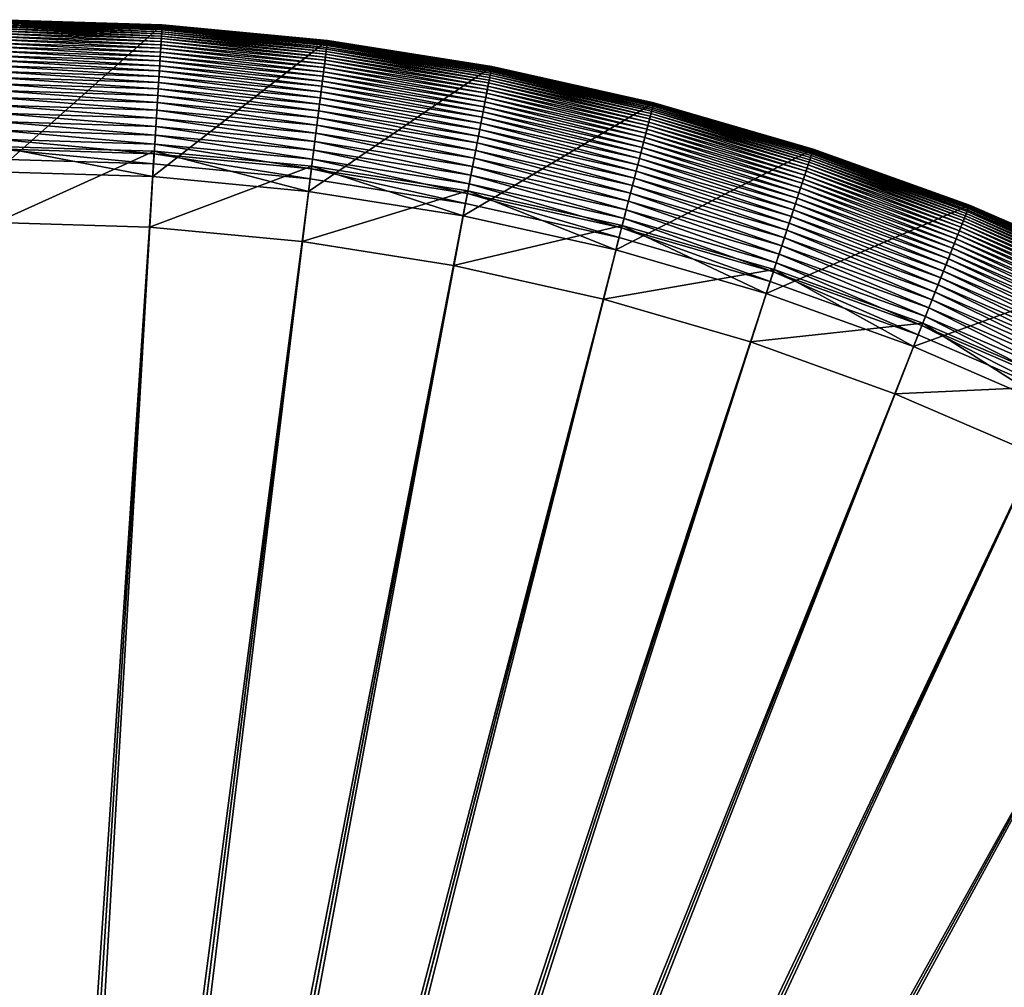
# Model space of a CAD drawing. Header units: millimetres. Extents: x -38.8 to 49.8, y -3.5 to 19.4.
# Tile 193 of 256: x -19.3 to -18, y 18.1 to 19.4. Entities that reach past the tile are written whole.
import ezdxf

# ---------------------------------------------------------------- set-up
doc = ezdxf.new("R2010")
doc.units = ezdxf.units.MM
doc.layers.get('0').update_dxf_attribs({"true_color": 0x5890e1})

msp = doc.modelspace()

# ---------------------------------------------------------------- meshes
at = {"color": 206, "true_color": 0x6c0888}
mesh = msp.add_polyface(dxfattribs=at)
corners = [(-19.309, 19.3805, -5.9621), (-19.309, 19.3805, -3.181), (-19.0876, 19.3736, -3.181), (-19.309, 19.3805, -3.1713), (-19.0876, 19.3735, -3.1713), (-19.309, 19.3802, -3.1617), (-19.0876, 19.3732, -3.1617), (-19.309, 19.3795, -3.1522), (-19.0876, 19.3726, -3.1522), (-19.309, 19.3786, -3.1427), (-19.0877, 19.3716, -3.1427), (-19.309, 19.3773, -3.1333), (-19.0878, 19.3704, -3.1333), (-19.309, 19.3757, -3.1239), (-19.0879, 19.3687, -3.1239), (-19.309, 19.3737, -3.1148), (-19.088, 19.3668, -3.1148), (-19.309, 19.3714, -3.1057), (-19.0882, 19.3644, -3.1057), (-19.309, 19.3687, -3.0969), (-19.0883, 19.3617, -3.0969), (-19.309, 19.3656, -3.0882), (-19.0885, 19.3587, -3.0882), (-19.309, 19.3621, -3.0797), (-19.0887, 19.3552, -3.0797), (-19.309, 19.3582, -3.0714), (-19.089, 19.3513, -3.0714), (-19.309, 19.3539, -3.0634), (-19.0892, 19.347, -3.0634), (-19.309, 19.3492, -3.0556), (-19.0895, 19.3423, -3.0556), (-19.309, 19.3441, -3.0481), (-19.0899, 19.3372, -3.0481), (-19.309, 19.3385, -3.041), (-19.0902, 19.3316, -3.041), (-19.309, 19.3324, -3.0341), (-19.0906, 19.3256, -3.0341), (-19.309, 19.3259, -3.0276), (-19.091, 19.3191, -3.0276), (-19.309, 19.319, -3.0214), (-19.0914, 19.3121, -3.0214), (-19.309, 19.3115, -3.0157), (-19.0919, 19.3047, -3.0157), (-19.309, 19.3035, -3.0103), (-19.0924, 19.2967, -3.0103), (-19.309, 19.2951, -3.0053), (-19.0929, 19.2883, -3.0053), (-19.309, 19.2861, -3.0008), (-19.0935, 19.2793, -3.0008), (-19.309, 19.2766, -2.9967), (-19.0941, 19.2699, -2.9967), (-19.309, 19.2666, -2.9931), (-19.0947, 19.2599, -2.9931), (-19.309, 19.256, -2.9901), (-19.0954, 19.2493, -2.9901), (-19.309, 19.2449, -2.9875), (-19.0961, 19.2382, -2.9875), (-19.309, 19.2332, -2.9854), (-19.0968, 19.2265, -2.9854), (-19.309, 19.2209, -2.984), (-19.0976, 19.2143, -2.984), (-19.309, 19.2081, -2.9831), (-19.0984, 19.2015, -2.9831), (-19.309, 19.1946, -2.9828), (-19.0992, 19.188, -2.9828), (-19.309, 19.1101, -3.3519), (-19.309, 19.2115, -3.6054), (-19.0982, 19.2049, -3.6054), (-19.1046, 19.1037, -3.3519), (-19.309, 19.1777, -5.8084), (-19.1003, 19.1712, -5.8084), (-19.0876, 19.3736, -5.9621)]
mesh.append_faces([[corners[k] for k in face] for face in [(21, 24, 22), (23, 26, 24), (25, 28, 26), (27, 30, 28), (29, 32, 30), (31, 34, 32), (33, 36, 34), (35, 38, 36), (37, 40, 38), (39, 42, 40), (41, 44, 42), (43, 46, 44), (45, 48, 46), (47, 50, 48), (49, 52, 50), (51, 54, 52), (53, 56, 54), (55, 58, 56), (57, 60, 58), (59, 62, 60), (61, 64, 62), (65, 67, 68), (66, 70, 67), (69, 71, 70)]], dxfattribs={"vtx0": -1, "color": 206})
mesh.append_faces([[corners[k] for k in face] for face in [(0, 1, 2), (1, 3, 4), (3, 5, 6), (5, 7, 8), (7, 9, 10), (9, 11, 12), (11, 13, 14), (13, 15, 16), (15, 17, 18), (17, 19, 20), (19, 21, 22), (21, 23, 24), (23, 25, 26), (25, 27, 28), (27, 29, 30), (29, 31, 32), (31, 33, 34), (33, 35, 36), (35, 37, 38), (37, 39, 40), (39, 41, 42), (41, 43, 44), (43, 45, 46), (45, 47, 48), (47, 49, 50), (49, 51, 52), (51, 53, 54), (53, 55, 56), (55, 57, 58), (57, 59, 60), (59, 61, 62), (61, 63, 64), (65, 66, 67), (66, 69, 70), (69, 0, 71)]], dxfattribs={"vtx2": -1, "color": 206})
mesh = msp.add_polyface(dxfattribs=at)
corners = [(-19.309, 19.3805, -5.9621), (-19.0876, 19.3736, -3.181), (-19.0876, 19.3736, -5.9621), (-19.309, 19.3805, -3.181), (-19.0876, 19.3735, -3.1713), (-19.309, 19.3805, -3.1713), (-19.0876, 19.3732, -3.1617), (-19.309, 19.3802, -3.1617), (-19.0876, 19.3726, -3.1522), (-19.309, 19.3795, -3.1522), (-19.0877, 19.3716, -3.1427), (-19.309, 19.3786, -3.1427), (-19.0878, 19.3704, -3.1333), (-19.309, 19.3773, -3.1333), (-19.0879, 19.3687, -3.1239), (-19.309, 19.3757, -3.1239), (-19.088, 19.3668, -3.1148), (-19.309, 19.3737, -3.1148), (-19.0882, 19.3644, -3.1057), (-19.309, 19.3714, -3.1057), (-19.0883, 19.3617, -3.0969), (-19.309, 19.3687, -3.0969), (-19.0885, 19.3587, -3.0882), (-18.867, 19.3527, -3.181), (-18.867, 19.3527, -3.1713), (-18.8671, 19.3524, -3.1617), (-18.8671, 19.3517, -3.1522), (-18.8673, 19.3508, -3.1427), (-18.8674, 19.3495, -3.1333), (-18.8676, 19.3479, -3.1239), (-18.8679, 19.346, -3.1148), (-18.8682, 19.3436, -3.1057), (-18.8685, 19.341, -3.0969), (-18.8689, 19.3379, -3.0882), (-19.0887, 19.3552, -3.0797), (-18.8693, 19.3344, -3.0797), (-19.089, 19.3513, -3.0714), (-18.8698, 19.3306, -3.0714), (-19.0892, 19.347, -3.0634), (-18.8703, 19.3263, -3.0634), (-19.0895, 19.3423, -3.0556), (-18.8709, 19.3217, -3.0556), (-19.0899, 19.3372, -3.0481), (-18.8716, 19.3166, -3.0481), (-19.0902, 19.3316, -3.041), (-18.8723, 19.311, -3.041), (-19.0906, 19.3256, -3.0341), (-18.873, 19.305, -3.0341), (-19.091, 19.3191, -3.0276), (-18.8739, 19.2986, -3.0276), (-19.0914, 19.3121, -3.0214), (-18.8747, 19.2916, -3.0214), (-19.0919, 19.3047, -3.0157), (-18.8757, 19.2842, -3.0157), (-19.0924, 19.2967, -3.0103), (-18.8767, 19.2763, -3.0103), (-19.0929, 19.2883, -3.0053), (-18.8777, 19.268, -3.0053), (-19.0935, 19.2793, -3.0008), (-18.8788, 19.2591, -3.0008), (-19.0941, 19.2699, -2.9967), (-18.88, 19.2496, -2.9967), (-19.0947, 19.2599, -2.9931), (-18.8813, 19.2397, -2.9931), (-19.0954, 19.2493, -2.9901), (-18.8826, 19.2292, -2.9901), (-19.0961, 19.2382, -2.9875), (-18.884, 19.2182, -2.9875), (-19.0968, 19.2265, -2.9854), (-18.8855, 19.2066, -2.9854), (-19.0976, 19.2143, -2.984), (-18.887, 19.1944, -2.984), (-19.0984, 19.2015, -2.9831), (-18.8886, 19.1816, -2.9831), (-19.0992, 19.188, -2.9828), (-18.8903, 19.1683, -2.9828), (-19.1046, 19.1037, -3.3519), (-19.0982, 19.2049, -3.6054), (-18.8882, 19.1851, -3.6054), (-18.9009, 19.0845, -3.3519), (-19.1003, 19.1712, -5.8084), (-18.8924, 19.1515, -5.8084), (-18.867, 19.3527, -5.9621)]
mesh.append_faces([[corners[k] for k in face] for face in [(0, 1, 2), (3, 4, 1), (5, 6, 4), (7, 8, 6), (9, 10, 8), (11, 12, 10), (13, 14, 12), (15, 16, 14), (17, 18, 16), (19, 20, 18), (21, 22, 20), (54, 57, 55), (56, 59, 57), (58, 61, 59), (60, 63, 61), (62, 65, 63), (64, 67, 65), (66, 69, 67), (68, 71, 69), (70, 73, 71), (72, 75, 73), (76, 78, 79), (77, 81, 78), (80, 82, 81)]], dxfattribs={"vtx0": -1, "color": 206})
mesh.append_faces([[corners[k] for k in face] for face in [(2, 1, 23), (1, 4, 24), (4, 6, 25), (6, 8, 26), (8, 10, 27), (10, 12, 28), (12, 14, 29), (14, 16, 30), (16, 18, 31), (18, 20, 32), (20, 22, 33), (22, 34, 35), (34, 36, 37), (36, 38, 39), (38, 40, 41), (40, 42, 43), (42, 44, 45), (44, 46, 47), (46, 48, 49), (48, 50, 51), (50, 52, 53), (52, 54, 55), (54, 56, 57), (56, 58, 59), (58, 60, 61), (60, 62, 63), (62, 64, 65), (64, 66, 67), (66, 68, 69), (68, 70, 71), (70, 72, 73), (72, 74, 75), (76, 77, 78), (77, 80, 81), (80, 2, 82)]], dxfattribs={"vtx2": -1, "color": 206})
mesh = msp.add_polyface(dxfattribs=at)
corners = [(-19.0876, 19.3736, -5.9621), (-18.867, 19.3527, -3.181), (-18.867, 19.3527, -5.9621), (-19.0876, 19.3736, -3.181), (-18.867, 19.3527, -3.1713), (-19.0876, 19.3735, -3.1713), (-18.8671, 19.3524, -3.1617), (-19.0876, 19.3732, -3.1617), (-18.8671, 19.3517, -3.1522), (-19.0876, 19.3726, -3.1522), (-18.8673, 19.3508, -3.1427), (-19.0877, 19.3716, -3.1427), (-18.8674, 19.3495, -3.1333), (-19.0878, 19.3704, -3.1333), (-18.8676, 19.3479, -3.1239), (-19.0879, 19.3687, -3.1239), (-18.8679, 19.346, -3.1148), (-19.088, 19.3668, -3.1148), (-18.8682, 19.3436, -3.1057), (-19.0882, 19.3644, -3.1057), (-18.8685, 19.341, -3.0969), (-19.0883, 19.3617, -3.0969), (-18.8689, 19.3379, -3.0882), (-19.0885, 19.3587, -3.0882), (-18.8693, 19.3344, -3.0797), (-19.0887, 19.3552, -3.0797), (-18.8698, 19.3306, -3.0714), (-19.089, 19.3513, -3.0714), (-18.8703, 19.3263, -3.0634), (-19.0892, 19.347, -3.0634), (-18.8709, 19.3217, -3.0556), (-19.0895, 19.3423, -3.0556), (-18.8716, 19.3166, -3.0481), (-19.0899, 19.3372, -3.0481), (-18.8723, 19.311, -3.041), (-19.0902, 19.3316, -3.041), (-18.873, 19.305, -3.0341), (-19.0906, 19.3256, -3.0341), (-18.8739, 19.2986, -3.0276), (-19.091, 19.3191, -3.0276), (-18.8747, 19.2916, -3.0214), (-19.0914, 19.3121, -3.0214), (-18.8757, 19.2842, -3.0157), (-19.0919, 19.3047, -3.0157), (-18.8767, 19.2763, -3.0103), (-18.6482, 19.3181, -3.181), (-18.6482, 19.318, -3.1713), (-18.6483, 19.3177, -3.1617), (-18.6484, 19.3171, -3.1522), (-18.6486, 19.3162, -3.1427), (-18.6488, 19.3149, -3.1333), (-18.6491, 19.3133, -3.1239), (-18.6495, 19.3114, -3.1148), (-18.6499, 19.3091, -3.1057), (-18.6504, 19.3064, -3.0969), (-18.651, 19.3034, -3.0882), (-18.6516, 19.3, -3.0797), (-18.6524, 19.2962, -3.0714), (-18.6532, 19.2919, -3.0634), (-18.6541, 19.2873, -3.0556), (-18.655, 19.2823, -3.0481), (-18.6561, 19.2768, -3.041), (-18.6572, 19.2708, -3.0341), (-18.6584, 19.2644, -3.0276), (-18.6597, 19.2576, -3.0214), (-18.6611, 19.2503, -3.0157), (-18.6626, 19.2424, -3.0103), (-18.8777, 19.268, -3.0053), (-18.6642, 19.2341, -3.0053), (-18.8788, 19.2591, -3.0008), (-18.6659, 19.2253, -3.0008), (-18.88, 19.2496, -2.9967), (-18.6677, 19.216, -2.9967), (-18.8813, 19.2397, -2.9931), (-18.6695, 19.2061, -2.9931), (-18.8826, 19.2292, -2.9901), (-18.6715, 19.1958, -2.9901), (-18.884, 19.2182, -2.9875), (-18.6736, 19.1848, -2.9875), (-18.8855, 19.2066, -2.9854), (-18.6758, 19.1733, -2.9854), (-18.887, 19.1944, -2.984), (-18.6781, 19.1613, -2.984), (-18.8886, 19.1816, -2.9831), (-18.6805, 19.1487, -2.9831), (-18.8903, 19.1683, -2.9828), (-18.683, 19.1355, -2.9828), (-18.9009, 19.0845, -3.3519), (-18.8882, 19.1851, -3.6054), (-18.6799, 19.1521, -3.6054), (-18.6989, 19.0525, -3.3519), (-18.8924, 19.1515, -5.8084), (-18.6862, 19.1189, -5.8084), (-18.6482, 19.3181, -5.9621)]
mesh.append_faces([[corners[k] for k in face] for face in [(0, 1, 2), (3, 4, 1), (5, 6, 4), (7, 8, 6), (9, 10, 8), (11, 12, 10), (13, 14, 12), (15, 16, 14), (17, 18, 16), (19, 20, 18), (21, 22, 20), (23, 24, 22), (25, 26, 24), (27, 28, 26), (29, 30, 28), (31, 32, 30), (33, 34, 32), (35, 36, 34), (37, 38, 36), (39, 40, 38), (41, 42, 40), (43, 44, 42), (87, 89, 90), (88, 92, 89)]], dxfattribs={"vtx0": -1, "color": 206})
mesh.append_faces([[corners[k] for k in face] for face in [(2, 1, 45), (1, 4, 46), (4, 6, 47), (6, 8, 48), (8, 10, 49), (10, 12, 50), (12, 14, 51), (14, 16, 52), (16, 18, 53), (18, 20, 54), (20, 22, 55), (22, 24, 56), (24, 26, 57), (26, 28, 58), (28, 30, 59), (30, 32, 60), (32, 34, 61), (34, 36, 62), (36, 38, 63), (38, 40, 64), (40, 42, 65), (42, 44, 66), (44, 67, 68), (67, 69, 70), (69, 71, 72), (71, 73, 74), (73, 75, 76), (75, 77, 78), (77, 79, 80), (79, 81, 82), (81, 83, 84), (83, 85, 86), (87, 88, 89), (88, 91, 92), (91, 2, 93)]], dxfattribs={"vtx2": -1, "color": 206})
mesh = msp.add_polyface(dxfattribs=at)
corners = [(-18.867, 19.3527, -5.9621), (-18.6482, 19.3181, -3.181), (-18.6482, 19.3181, -5.9621), (-18.867, 19.3527, -3.181), (-18.6482, 19.318, -3.1713), (-18.867, 19.3527, -3.1713), (-18.6483, 19.3177, -3.1617), (-18.8671, 19.3524, -3.1617), (-18.6484, 19.3171, -3.1522), (-18.8671, 19.3517, -3.1522), (-18.6486, 19.3162, -3.1427), (-18.8673, 19.3508, -3.1427), (-18.6488, 19.3149, -3.1333), (-18.8674, 19.3495, -3.1333), (-18.6491, 19.3133, -3.1239), (-18.8676, 19.3479, -3.1239), (-18.6495, 19.3114, -3.1148), (-18.8679, 19.346, -3.1148), (-18.6499, 19.3091, -3.1057), (-18.8682, 19.3436, -3.1057), (-18.6504, 19.3064, -3.0969), (-18.8685, 19.341, -3.0969), (-18.651, 19.3034, -3.0882), (-18.8689, 19.3379, -3.0882), (-18.6516, 19.3, -3.0797), (-18.8693, 19.3344, -3.0797), (-18.6524, 19.2962, -3.0714), (-18.8698, 19.3306, -3.0714), (-18.6532, 19.2919, -3.0634), (-18.8703, 19.3263, -3.0634), (-18.6541, 19.2873, -3.0556), (-18.8709, 19.3217, -3.0556), (-18.655, 19.2823, -3.0481), (-18.8716, 19.3166, -3.0481), (-18.6561, 19.2768, -3.041), (-18.8723, 19.311, -3.041), (-18.6572, 19.2708, -3.0341), (-18.873, 19.305, -3.0341), (-18.6584, 19.2644, -3.0276), (-18.8739, 19.2986, -3.0276), (-18.6597, 19.2576, -3.0214), (-18.8747, 19.2916, -3.0214), (-18.6611, 19.2503, -3.0157), (-18.8757, 19.2842, -3.0157), (-18.6626, 19.2424, -3.0103), (-18.8767, 19.2763, -3.0103), (-18.6642, 19.2341, -3.0053), (-18.8777, 19.268, -3.0053), (-18.6659, 19.2253, -3.0008), (-18.8788, 19.2591, -3.0008), (-18.6677, 19.216, -2.9967), (-18.88, 19.2496, -2.9967), (-18.6695, 19.2061, -2.9931), (-18.8813, 19.2397, -2.9931), (-18.6715, 19.1958, -2.9901), (-18.8826, 19.2292, -2.9901), (-18.6736, 19.1848, -2.9875), (-18.884, 19.2182, -2.9875), (-18.6758, 19.1733, -2.9854), (-18.8855, 19.2066, -2.9854), (-18.6781, 19.1613, -2.984), (-18.887, 19.1944, -2.984), (-18.6805, 19.1487, -2.9831), (-18.8886, 19.1816, -2.9831), (-18.683, 19.1355, -2.9828), (-18.8924, 19.1515, -5.8084), (-18.6862, 19.1189, -5.8084), (-18.4343, 19.2609, -3.1057), (-18.4349, 19.2583, -3.0969), (-18.4357, 19.2553, -3.0882), (-18.4366, 19.2519, -3.0797), (-18.4375, 19.2481, -3.0714), (-18.4386, 19.244, -3.0634), (-18.4398, 19.2394, -3.0556), (-18.4411, 19.2344, -3.0481), (-18.4424, 19.229, -3.041), (-18.4439, 19.2232, -3.0341), (-18.4456, 19.2169, -3.0276), (-18.4473, 19.2101, -3.0214), (-18.4492, 19.2029, -3.0157), (-18.4511, 19.1952, -3.0103), (-18.4532, 19.187, -3.0053), (-18.4555, 19.1783, -3.0008), (-18.4578, 19.1691, -2.9967), (-18.4603, 19.1594, -2.9931), (-18.463, 19.1491, -2.9901), (-18.4657, 19.1384, -2.9875), (-18.4686, 19.127, -2.9854), (-18.4717, 19.1152, -2.984), (-18.4749, 19.1027, -2.9831), (-18.4782, 19.0897, -2.9828), (-18.6989, 19.0525, -3.3519), (-18.6799, 19.1521, -3.6054), (-18.474, 19.106, -3.6054), (-18.4824, 19.0733, -5.8084), (-18.432, 19.2697, -5.9621)]
mesh.append_faces([[corners[k] for k in face] for face in [(0, 1, 2), (3, 4, 1), (5, 6, 4), (7, 8, 6), (9, 10, 8), (11, 12, 10), (13, 14, 12), (15, 16, 14), (17, 18, 16), (19, 20, 18), (21, 22, 20), (23, 24, 22), (25, 26, 24), (27, 28, 26), (29, 30, 28), (31, 32, 30), (33, 34, 32), (35, 36, 34), (37, 38, 36), (39, 40, 38), (41, 42, 40), (43, 44, 42), (45, 46, 44), (47, 48, 46), (49, 50, 48), (51, 52, 50), (53, 54, 52), (55, 56, 54), (57, 58, 56), (59, 60, 58), (61, 62, 60), (63, 64, 62), (65, 2, 66)]], dxfattribs={"vtx0": -1, "color": 206})
mesh.append_faces([[corners[k] for k in face] for face in [(16, 18, 67), (18, 20, 68), (20, 22, 69), (22, 24, 70), (24, 26, 71), (26, 28, 72), (28, 30, 73), (30, 32, 74), (32, 34, 75), (34, 36, 76), (36, 38, 77), (38, 40, 78), (40, 42, 79), (42, 44, 80), (44, 46, 81), (46, 48, 82), (48, 50, 83), (50, 52, 84), (52, 54, 85), (54, 56, 86), (56, 58, 87), (58, 60, 88), (60, 62, 89), (62, 64, 90), (91, 92, 93), (92, 66, 94), (66, 2, 95)]], dxfattribs={"vtx2": -1, "color": 206})
mesh = msp.add_polyface(dxfattribs=at)
corners = [(-18.6482, 19.3181, -5.9621), (-18.6482, 19.3181, -3.181), (-18.432, 19.2697, -3.181), (-18.432, 19.2697, -5.9621), (-18.6482, 19.318, -3.1713), (-18.432, 19.2697, -3.1713), (-18.6483, 19.3177, -3.1617), (-18.4321, 19.2694, -3.1617), (-18.6484, 19.3171, -3.1522), (-18.4322, 19.2688, -3.1522), (-18.6486, 19.3162, -3.1427), (-18.4325, 19.2679, -3.1427), (-18.6488, 19.3149, -3.1333), (-18.4328, 19.2666, -3.1333), (-18.6491, 19.3133, -3.1239), (-18.4332, 19.265, -3.1239), (-18.6495, 19.3114, -3.1148), (-18.4337, 19.2631, -3.1148), (-18.4343, 19.2609, -3.1057), (-18.6499, 19.3091, -3.1057), (-18.4349, 19.2583, -3.0969), (-18.6504, 19.3064, -3.0969), (-18.4357, 19.2553, -3.0882), (-18.651, 19.3034, -3.0882), (-18.4366, 19.2519, -3.0797), (-18.6516, 19.3, -3.0797), (-18.4375, 19.2481, -3.0714), (-18.6524, 19.2962, -3.0714), (-18.4386, 19.244, -3.0634), (-18.6532, 19.2919, -3.0634), (-18.4398, 19.2394, -3.0556), (-18.6541, 19.2873, -3.0556), (-18.4411, 19.2344, -3.0481), (-18.655, 19.2823, -3.0481), (-18.4424, 19.229, -3.041), (-18.6561, 19.2768, -3.041), (-18.4439, 19.2232, -3.0341), (-18.6572, 19.2708, -3.0341), (-18.4456, 19.2169, -3.0276), (-18.6584, 19.2644, -3.0276), (-18.4473, 19.2101, -3.0214), (-18.6597, 19.2576, -3.0214), (-18.4492, 19.2029, -3.0157), (-18.6611, 19.2503, -3.0157), (-18.4511, 19.1952, -3.0103), (-18.6626, 19.2424, -3.0103), (-18.4532, 19.187, -3.0053), (-18.6642, 19.2341, -3.0053), (-18.4555, 19.1783, -3.0008), (-18.6659, 19.2253, -3.0008), (-18.4578, 19.1691, -2.9967), (-18.6677, 19.216, -2.9967), (-18.4603, 19.1594, -2.9931), (-18.6695, 19.2061, -2.9931), (-18.463, 19.1491, -2.9901), (-18.6715, 19.1958, -2.9901), (-18.4657, 19.1384, -2.9875), (-18.6736, 19.1848, -2.9875), (-18.4686, 19.127, -2.9854), (-18.6758, 19.1733, -2.9854), (-18.4717, 19.1152, -2.984), (-18.6781, 19.1613, -2.984), (-18.4749, 19.1027, -2.9831), (-18.6805, 19.1487, -2.9831), (-18.4782, 19.0897, -2.9828), (-18.6989, 19.0525, -3.3519), (-18.474, 19.106, -3.6054), (-18.4992, 19.0078, -3.3519), (-18.6799, 19.1521, -3.6054), (-18.4824, 19.0733, -5.8084), (-18.6862, 19.1189, -5.8084), (-18.2383, 19.1494, -3.0214), (-18.2406, 19.1423, -3.0157), (-18.243, 19.1347, -3.0103), (-18.2456, 19.1267, -3.0053), (-18.2484, 19.1181, -3.0008), (-18.2513, 19.1091, -2.9967), (-18.2544, 19.0996, -2.9931), (-18.2577, 19.0895, -2.9901), (-18.2612, 19.0789, -2.9875), (-18.2648, 19.0678, -2.9854), (-18.2686, 19.0561, -2.984), (-18.2725, 19.0439, -2.9831), (-18.2767, 19.0311, -2.9828), (-18.2715, 19.0472, -3.6054), (-18.2819, 19.0151, -5.8084), (-18.2192, 19.2079, -5.9621)]
mesh.append_faces([[corners[k] for k in face] for face in [(0, 2, 3), (1, 5, 2), (4, 7, 5), (6, 9, 7), (8, 11, 9), (10, 13, 11), (12, 15, 13), (14, 17, 15), (16, 18, 17), (19, 20, 18), (21, 22, 20), (23, 24, 22), (25, 26, 24), (27, 28, 26), (29, 30, 28), (31, 32, 30), (33, 34, 32), (35, 36, 34), (37, 38, 36), (39, 40, 38), (41, 42, 40), (43, 44, 42), (45, 46, 44), (47, 48, 46), (49, 50, 48), (51, 52, 50), (53, 54, 52), (55, 56, 54), (57, 58, 56), (59, 60, 58), (61, 62, 60), (63, 64, 62), (65, 66, 67), (68, 69, 66), (70, 3, 69)]], dxfattribs={"vtx0": -1, "color": 206})
mesh.append_faces([[corners[k] for k in face] for face in [(0, 1, 2), (1, 4, 5), (4, 6, 7), (6, 8, 9), (8, 10, 11), (10, 12, 13), (12, 14, 15), (14, 16, 17), (38, 40, 71), (40, 42, 72), (42, 44, 73), (44, 46, 74), (46, 48, 75), (48, 50, 76), (50, 52, 77), (52, 54, 78), (54, 56, 79), (56, 58, 80), (58, 60, 81), (60, 62, 82), (62, 64, 83), (67, 66, 84), (66, 69, 85), (69, 3, 86)]], dxfattribs={"vtx2": -1, "color": 206})
mesh = msp.add_polyface(dxfattribs=at)
corners = [(-18.432, 19.2697, -5.9621), (-18.432, 19.2697, -3.181), (-18.2192, 19.2079, -3.181), (-18.2192, 19.2079, -5.9621), (-18.432, 19.2697, -3.1713), (-18.2192, 19.2079, -3.1713), (-18.4321, 19.2694, -3.1617), (-18.2194, 19.2076, -3.1617), (-18.4322, 19.2688, -3.1522), (-18.2195, 19.207, -3.1522), (-18.4325, 19.2679, -3.1427), (-18.2198, 19.2061, -3.1427), (-18.4328, 19.2666, -3.1333), (-18.2202, 19.2049, -3.1333), (-18.4332, 19.265, -3.1239), (-18.2207, 19.2033, -3.1239), (-18.4337, 19.2631, -3.1148), (-18.2213, 19.2014, -3.1148), (-18.4343, 19.2609, -3.1057), (-18.2221, 19.1992, -3.1057), (-18.4349, 19.2583, -3.0969), (-18.2229, 19.1966, -3.0969), (-18.4357, 19.2553, -3.0882), (-18.2239, 19.1937, -3.0882), (-18.4366, 19.2519, -3.0797), (-18.2249, 19.1904, -3.0797), (-18.4375, 19.2481, -3.0714), (-18.2261, 19.1867, -3.0714), (-18.4386, 19.244, -3.0634), (-18.2275, 19.1826, -3.0634), (-18.4398, 19.2394, -3.0556), (-18.2289, 19.1782, -3.0556), (-18.4411, 19.2344, -3.0481), (-18.2305, 19.1733, -3.0481), (-18.4424, 19.229, -3.041), (-18.2322, 19.1679, -3.041), (-18.4439, 19.2232, -3.0341), (-18.2341, 19.1622, -3.0341), (-18.4456, 19.2169, -3.0276), (-18.2361, 19.156, -3.0276), (-18.2383, 19.1494, -3.0214), (-18.4473, 19.2101, -3.0214), (-18.2406, 19.1423, -3.0157), (-18.4492, 19.2029, -3.0157), (-18.243, 19.1347, -3.0103), (-18.4511, 19.1952, -3.0103), (-18.2456, 19.1267, -3.0053), (-18.4532, 19.187, -3.0053), (-18.2484, 19.1181, -3.0008), (-18.4555, 19.1783, -3.0008), (-18.2513, 19.1091, -2.9967), (-18.4578, 19.1691, -2.9967), (-18.2544, 19.0996, -2.9931), (-18.4603, 19.1594, -2.9931), (-18.2577, 19.0895, -2.9901), (-18.463, 19.1491, -2.9901), (-18.2612, 19.0789, -2.9875), (-18.4657, 19.1384, -2.9875), (-18.2648, 19.0678, -2.9854), (-18.4686, 19.127, -2.9854), (-18.2686, 19.0561, -2.984), (-18.4717, 19.1152, -2.984), (-18.2725, 19.0439, -2.9831), (-18.4749, 19.1027, -2.9831), (-18.2767, 19.0311, -2.9828), (-18.4992, 19.0078, -3.3519), (-18.2715, 19.0472, -3.6054), (-18.3028, 18.9508, -3.3519), (-18.474, 19.106, -3.6054), (-18.2819, 19.0151, -5.8084), (-18.4824, 19.0733, -5.8084), (-18.0607, 19.0068, -2.9875), (-18.065, 18.9959, -2.9854), (-18.0695, 18.9845, -2.984), (-18.0743, 18.9725, -2.9831), (-18.0792, 18.96, -2.9828), (-18.0854, 18.9443, -5.8084)]
mesh.append_faces([[corners[k] for k in face] for face in [(0, 2, 3), (1, 5, 2), (4, 7, 5), (6, 9, 7), (8, 11, 9), (10, 13, 11), (12, 15, 13), (14, 17, 15), (16, 19, 17), (18, 21, 19), (20, 23, 21), (22, 25, 23), (24, 27, 25), (26, 29, 27), (28, 31, 29), (30, 33, 31), (32, 35, 33), (34, 37, 35), (36, 39, 37), (38, 40, 39), (41, 42, 40), (43, 44, 42), (45, 46, 44), (47, 48, 46), (49, 50, 48), (51, 52, 50), (53, 54, 52), (55, 56, 54), (57, 58, 56), (59, 60, 58), (61, 62, 60), (63, 64, 62), (65, 66, 67), (68, 69, 66), (70, 3, 69)]], dxfattribs={"vtx0": -1, "color": 206})
mesh.append_faces([[corners[k] for k in face] for face in [(0, 1, 2), (1, 4, 5), (4, 6, 7), (6, 8, 9), (8, 10, 11), (10, 12, 13), (12, 14, 15), (14, 16, 17), (16, 18, 19), (18, 20, 21), (20, 22, 23), (22, 24, 25), (24, 26, 27), (26, 28, 29), (28, 30, 31), (30, 32, 33), (32, 34, 35), (34, 36, 37), (36, 38, 39), (54, 56, 71), (56, 58, 72), (58, 60, 73), (60, 62, 74), (62, 64, 75), (66, 69, 76)]], dxfattribs={"vtx2": -1, "color": 206})
mesh = msp.add_polyface(dxfattribs=at)
corners = [(-18.2192, 19.2079, -5.9621), (-18.2192, 19.2079, -3.181), (-18.0108, 19.1329, -3.181), (-18.2192, 19.2079, -3.1713), (-18.0108, 19.1329, -3.1713), (-18.2194, 19.2076, -3.1617), (-18.0109, 19.1326, -3.1617), (-18.2195, 19.207, -3.1522), (-18.0112, 19.132, -3.1522), (-18.2198, 19.2061, -3.1427), (-18.0115, 19.1311, -3.1427), (-18.2202, 19.2049, -3.1333), (-18.012, 19.1299, -3.1333), (-18.2207, 19.2033, -3.1239), (-18.0126, 19.1284, -3.1239), (-18.2213, 19.2014, -3.1148), (-18.0133, 19.1265, -3.1148), (-18.2221, 19.1992, -3.1057), (-18.0142, 19.1244, -3.1057), (-18.2229, 19.1966, -3.0969), (-18.0152, 19.1219, -3.0969), (-18.2239, 19.1937, -3.0882), (-18.0163, 19.119, -3.0882), (-18.2249, 19.1904, -3.0797), (-18.0176, 19.1158, -3.0797), (-18.2261, 19.1867, -3.0714), (-18.019, 19.1121, -3.0714), (-18.2275, 19.1826, -3.0634), (-18.0206, 19.1082, -3.0634), (-18.2289, 19.1782, -3.0556), (-18.0223, 19.1038, -3.0556), (-18.2305, 19.1733, -3.0481), (-18.0242, 19.099, -3.0481), (-18.2322, 19.1679, -3.041), (-18.0263, 19.0938, -3.041), (-18.2341, 19.1622, -3.0341), (-18.0285, 19.0882, -3.0341), (-18.2361, 19.156, -3.0276), (-18.0309, 19.0821, -3.0276), (-18.2383, 19.1494, -3.0214), (-18.0335, 19.0756, -3.0214), (-18.2406, 19.1423, -3.0157), (-18.0362, 19.0687, -3.0157), (-18.243, 19.1347, -3.0103), (-18.0391, 19.0613, -3.0103), (-18.2456, 19.1267, -3.0053), (-18.0422, 19.0534, -3.0053), (-18.2484, 19.1181, -3.0008), (-18.0455, 19.0451, -3.0008), (-18.2513, 19.1091, -2.9967), (-18.049, 19.0363, -2.9967), (-18.2544, 19.0996, -2.9931), (-18.0527, 19.0269, -2.9931), (-18.2577, 19.0895, -2.9901), (-18.0566, 19.0171, -2.9901), (-18.0607, 19.0068, -2.9875), (-18.2612, 19.0789, -2.9875), (-18.065, 18.9959, -2.9854), (-18.2648, 19.0678, -2.9854), (-18.0695, 18.9845, -2.984), (-18.2686, 19.0561, -2.984), (-18.0743, 18.9725, -2.9831), (-18.2819, 19.0151, -5.8084), (-18.0108, 19.1329, -5.9621), (-18.0854, 18.9443, -5.8084)]
mesh.append_faces([[corners[k] for k in face] for face in [(1, 4, 2), (3, 6, 4), (5, 8, 6), (7, 10, 8), (9, 12, 10), (11, 14, 12), (13, 16, 14), (15, 18, 16), (17, 20, 18), (19, 22, 20), (21, 24, 22), (23, 26, 24), (25, 28, 26), (27, 30, 28), (29, 32, 30), (31, 34, 32), (33, 36, 34), (35, 38, 36), (37, 40, 38), (39, 42, 40), (41, 44, 42), (43, 46, 44), (45, 48, 46), (47, 50, 48), (49, 52, 50), (51, 54, 52), (53, 55, 54), (56, 57, 55), (58, 59, 57), (60, 61, 59), (62, 63, 64)]], dxfattribs={"vtx0": -1, "color": 206})
mesh.append_faces([[corners[k] for k in face] for face in [(0, 1, 2), (1, 3, 4), (3, 5, 6), (5, 7, 8), (7, 9, 10), (9, 11, 12), (11, 13, 14), (13, 15, 16), (15, 17, 18), (17, 19, 20), (19, 21, 22), (21, 23, 24), (23, 25, 26), (25, 27, 28), (27, 29, 30), (29, 31, 32), (31, 33, 34), (33, 35, 36), (35, 37, 38), (37, 39, 40), (39, 41, 42), (41, 43, 44), (43, 45, 46), (45, 47, 48), (47, 49, 50), (49, 51, 52), (51, 53, 54), (62, 0, 63)]], dxfattribs={"vtx2": -1, "color": 206})
mesh = msp.add_polyface(dxfattribs=at)
corners = [(-18.2192, 19.2079, -5.9621), (-18.0108, 19.1329, -3.181), (-18.0108, 19.1329, -5.9621), (-17.8075, 19.0449, -3.181), (-17.8075, 19.0449, -5.9621), (-18.0108, 19.1329, -3.1713), (-17.8075, 19.0449, -3.1713), (-18.0109, 19.1326, -3.1617), (-17.8076, 19.0446, -3.1617), (-18.0112, 19.132, -3.1522), (-17.8079, 19.044, -3.1522), (-18.0115, 19.1311, -3.1427), (-17.8083, 19.0431, -3.1427), (-18.012, 19.1299, -3.1333), (-17.8088, 19.042, -3.1333), (-18.0126, 19.1284, -3.1239), (-17.8095, 19.0405, -3.1239), (-18.0133, 19.1265, -3.1148), (-17.8104, 19.0387, -3.1148), (-18.0142, 19.1244, -3.1057), (-17.8114, 19.0366, -3.1057), (-18.0152, 19.1219, -3.0969), (-17.8125, 19.0342, -3.0969), (-18.0163, 19.119, -3.0882), (-17.8138, 19.0314, -3.0882), (-18.0176, 19.1158, -3.0797), (-17.8153, 19.0282, -3.0797), (-18.019, 19.1121, -3.0714), (-17.817, 19.0247, -3.0714), (-18.0206, 19.1082, -3.0634), (-17.8188, 19.0208, -3.0634), (-18.0223, 19.1038, -3.0556), (-17.8208, 19.0166, -3.0556), (-18.0242, 19.099, -3.0481), (-17.823, 19.0119, -3.0481), (-18.0263, 19.0938, -3.041), (-17.8254, 19.0069, -3.041), (-18.0285, 19.0882, -3.0341), (-17.8279, 19.0014, -3.0341), (-18.0309, 19.0821, -3.0276), (-17.8307, 18.9955, -3.0276), (-18.0335, 19.0756, -3.0214), (-17.8337, 18.9892, -3.0214), (-18.0362, 19.0687, -3.0157), (-17.8369, 18.9824, -3.0157), (-18.0391, 19.0613, -3.0103), (-17.8402, 18.9752, -3.0103), (-18.0422, 19.0534, -3.0053), (-17.8438, 18.9676, -3.0053), (-18.0455, 19.0451, -3.0008), (-17.8477, 18.9595, -3.0008), (-18.049, 19.0363, -2.9967), (-17.8517, 18.9509, -2.9967), (-18.0527, 19.0269, -2.9931), (-17.856, 18.9418, -2.9931), (-18.0854, 18.9443, -5.8084), (-17.6101, 18.9443, -3.181), (-17.6101, 18.9443, -3.1713), (-17.6102, 18.944, -3.1617), (-17.6105, 18.9435, -3.1522), (-17.611, 18.9426, -3.1427), (-17.6116, 18.9415, -3.1333), (-17.6124, 18.9401, -3.1239), (-17.6134, 18.9383, -3.1148), (-17.6145, 18.9363, -3.1057), (-17.6158, 18.9339, -3.0969)]
mesh.append_faces([[corners[k] for k in face] for face in [(0, 1, 2), (2, 3, 4), (1, 6, 3), (5, 8, 6), (7, 10, 8), (9, 12, 10), (11, 14, 12), (13, 16, 14), (15, 18, 16), (17, 20, 18), (19, 22, 20), (21, 24, 22), (23, 26, 24), (25, 28, 26), (27, 30, 28), (29, 32, 30), (31, 34, 32), (33, 36, 34), (35, 38, 36), (37, 40, 38), (39, 42, 40), (41, 44, 42), (43, 46, 44)]], dxfattribs={"vtx0": -1, "color": 206})
mesh.append_faces([[corners[k] for k in face] for face in [(2, 1, 3), (1, 5, 6), (5, 7, 8), (7, 9, 10), (9, 11, 12), (11, 13, 14), (13, 15, 16), (15, 17, 18), (17, 19, 20), (19, 21, 22), (21, 23, 24), (23, 25, 26), (25, 27, 28), (27, 29, 30), (29, 31, 32), (31, 33, 34), (33, 35, 36), (35, 37, 38), (37, 39, 40), (39, 41, 42), (41, 43, 44), (43, 45, 46), (45, 47, 48), (47, 49, 50), (49, 51, 52), (51, 53, 54), (55, 2, 4), (4, 3, 56), (3, 6, 57), (6, 8, 58), (8, 10, 59), (10, 12, 60), (12, 14, 61), (14, 16, 62), (16, 18, 63), (18, 20, 64), (20, 22, 65)]], dxfattribs={"vtx2": -1, "color": 206})
mesh = msp.add_polyface(dxfattribs=at)
corners = [(-19.309, 19.1946, -2.9828), (-19.309, 16.0809, -2.9828), (-19.2948, 16.0805, -2.9828), (-19.309, 16.0809, -3.3688), (-19.2948, 16.0805, -3.3688), (-19.1046, 19.1037, -3.3519), (-19.0992, 19.188, -2.9828), (-19.2806, 16.0791, -2.9828), (-19.2806, 16.0791, -3.3688), (-18.9009, 19.0845, -3.3519), (-18.8903, 19.1683, -2.9828), (-19.2665, 16.0769, -2.9828), (-19.2665, 16.0769, -3.3688), (-18.6989, 19.0525, -3.3519), (-18.683, 19.1355, -2.9828), (-19.2526, 16.0738, -2.9828), (-19.2526, 16.0738, -3.3688), (-18.4992, 19.0078, -3.3519), (-18.4782, 19.0897, -2.9828), (-19.2389, 16.0698, -2.9828), (-19.2389, 16.0698, -3.3688), (-19.2255, 16.065, -3.3688), (-19.2255, 16.065, -2.9828), (-19.2124, 16.0593, -3.3688), (-19.2124, 16.0593, -2.9828), (-19.1997, 16.0528, -3.3688), (-19.1997, 16.0528, -2.9828), (-19.1874, 16.0456, -3.3688), (-19.1874, 16.0456, -2.9828), (-19.1756, 16.0376, -3.3688), (-19.1756, 16.0376, -2.9828), (-19.1644, 16.0288, -3.3688), (-19.1644, 16.0288, -2.9828), (-19.1537, 16.0194, -3.3688), (-19.1537, 16.0194, -2.9828), (-19.1436, 16.0093, -3.3688), (-19.1436, 16.0093, -2.9828), (-19.1341, 15.9986, -3.3688), (-19.1341, 15.9986, -2.9828), (-19.1254, 15.9874, -3.3688), (-19.1254, 15.9874, -2.9828), (-19.1174, 15.9756, -3.3688), (-19.1174, 15.9756, -2.9828), (-19.1101, 15.9633, -3.3688), (-19.1101, 15.9633, -2.9828), (-19.1037, 15.9506, -3.3688), (-19.1037, 15.9506, -2.9828), (-19.098, 15.9375, -3.3688), (-19.098, 15.9375, -2.9828), (-19.0932, 15.9241, -3.3688), (-19.0932, 15.9241, -2.9828), (-19.0892, 15.9104, -3.3688), (-19.0892, 15.9104, -2.9828), (-19.0861, 15.8965, -3.3688), (-19.0861, 15.8965, -2.9828), (-19.0839, 15.8824, -3.3688), (-19.0839, 15.8824, -2.9828), (-19.0825, 15.8682, -3.3688), (-19.0825, 15.8682, -2.9828), (-19.0821, 15.854, -3.3688), (-19.0821, 15.854, -2.9828)]
mesh.append_faces([[corners[k] for k in face] for face in [(1, 4, 2), (3, 5, 4), (2, 8, 7), (4, 9, 8), (7, 12, 11), (8, 13, 12), (11, 16, 15), (12, 17, 16), (15, 20, 19), (19, 21, 22), (22, 23, 24), (24, 25, 26), (26, 27, 28), (28, 29, 30), (30, 31, 32), (32, 33, 34), (34, 35, 36), (36, 37, 38), (38, 39, 40), (40, 41, 42), (42, 43, 44), (44, 45, 46), (46, 47, 48), (48, 49, 50), (50, 51, 52), (52, 53, 54), (54, 55, 56), (56, 57, 58), (58, 59, 60)]], dxfattribs={"vtx0": -1, "color": 206})
mesh.append_faces([[corners[k] for k in face] for face in [(0, 1, 2), (1, 3, 4), (6, 2, 7), (2, 4, 8), (10, 7, 11), (7, 8, 12), (14, 11, 15), (11, 12, 16), (18, 15, 19), (15, 16, 20), (19, 20, 21), (22, 21, 23), (24, 23, 25), (26, 25, 27), (28, 27, 29), (30, 29, 31), (32, 31, 33), (34, 33, 35), (36, 35, 37), (38, 37, 39), (40, 39, 41), (42, 41, 43), (44, 43, 45), (46, 45, 47), (48, 47, 49), (50, 49, 51), (52, 51, 53), (54, 53, 55), (56, 55, 57), (58, 57, 59)]], dxfattribs={"vtx2": -1, "color": 206})
mesh = msp.add_polyface(dxfattribs=at)
corners = [(-19.309, 19.1946, -2.9828), (-19.2948, 16.0805, -2.9828), (-19.0992, 19.188, -2.9828), (-19.309, 16.0809, -3.3688), (-19.309, 19.1101, -3.3519), (-19.1046, 19.1037, -3.3519), (-19.2806, 16.0791, -2.9828), (-18.8903, 19.1683, -2.9828), (-19.2948, 16.0805, -3.3688), (-18.9009, 19.0845, -3.3519), (-19.2665, 16.0769, -2.9828), (-18.683, 19.1355, -2.9828), (-19.2806, 16.0791, -3.3688), (-18.6989, 19.0525, -3.3519), (-19.2526, 16.0738, -2.9828), (-18.4782, 19.0897, -2.9828), (-19.2665, 16.0769, -3.3688), (-18.4992, 19.0078, -3.3519), (-19.2389, 16.0698, -2.9828), (-18.2767, 19.0311, -2.9828), (-19.2526, 16.0738, -3.3688), (-18.3028, 18.9508, -3.3519), (-19.2255, 16.065, -2.9828), (-18.0792, 18.96, -2.9828), (-19.2389, 16.0698, -3.3688), (-18.1103, 18.8815, -3.3519), (-19.2124, 16.0593, -2.9828), (-17.8866, 18.8767, -2.9828), (-19.2255, 16.065, -3.3688), (-17.9226, 18.8002, -3.3519), (-19.1997, 16.0528, -2.9828), (-17.6996, 18.7814, -2.9828), (-19.2124, 16.0593, -3.3688), (-17.7403, 18.7074, -3.3519), (-19.1874, 16.0456, -2.9828), (-17.519, 18.6746, -2.9828), (-19.1997, 16.0528, -3.3688), (-17.5643, 18.6032, -3.3519), (-17.5049, 18.6968, -2.984), (-17.3375, 18.5675, -2.9831), (-17.33, 18.5779, -2.984), (-17.5118, 18.6859, -2.9831), (-17.3454, 18.5566, -2.9828), (-19.1756, 16.0376, -2.9828), (-19.1874, 16.0456, -3.3688), (-17.3951, 18.4883, -3.3519), (-17.5099, 18.6889, -3.6054), (-17.3355, 18.5703, -3.6054), (-17.3553, 18.5429, -5.8084), (-17.2644, 18.6681, -3.0341), (-17.2682, 18.6629, -3.0276), (-17.0959, 18.5292, -3.0276), (-17.2723, 18.6572, -3.0214), (-17.1003, 18.5238, -3.0214), (-17.2767, 18.6512, -3.0157), (-17.1051, 18.518, -3.0157), (-17.2814, 18.6447, -3.0103), (-17.1102, 18.5119, -3.0103), (-17.2864, 18.6379, -3.0053), (-17.1156, 18.5054, -3.0053), (-17.2916, 18.6306, -3.0008), (-17.1213, 18.4985, -3.0008), (-17.2972, 18.623, -2.9967), (-17.1273, 18.4912, -2.9967), (-17.3031, 18.6148, -2.9931), (-17.1337, 18.4834, -2.9931), (-17.3093, 18.6063, -2.9901), (-17.1405, 18.4753, -2.9901), (-17.3159, 18.5973, -2.9875), (-17.1475, 18.4667, -2.9875), (-17.3227, 18.5878, -2.9854), (-17.155, 18.4577, -2.9854), (-17.1628, 18.4483, -2.984), (-17.171, 18.4384, -2.9831), (-17.1796, 18.428, -2.9828), (-19.1644, 16.0288, -2.9828), (-19.1756, 16.0376, -3.3688), (-17.2334, 18.3629, -3.3519), (-17.1688, 18.441, -3.6054), (-17.1904, 18.415, -5.8084), (-17.2362, 18.707, -5.9621), (-17.0611, 18.5712, -5.9621), (-19.1537, 16.0194, -2.9828), (-17.0222, 18.2892, -2.9828), (-19.1644, 16.0288, -3.3688), (-17.08, 18.2276, -3.3519), (-19.1436, 16.0093, -2.9828), (-16.8738, 18.1408, -2.9828), (-19.1537, 16.0194, -3.3688), (-16.9354, 18.083, -3.3519), (-19.1341, 15.9986, -2.9828), (-16.735, 17.9834, -2.9828), (-19.1436, 16.0093, -3.3688), (-16.8001, 17.9295, -3.3519), (-19.1254, 15.9874, -2.9828), (-16.6064, 17.8176, -2.9828), (-19.1341, 15.9986, -3.3688), (-16.6747, 17.7679, -3.3519)]
mesh.append_faces([[corners[k] for k in face] for face in [(0, 1, 2), (2, 6, 7), (7, 10, 11), (11, 14, 15), (15, 18, 19), (19, 22, 23), (23, 26, 27), (27, 30, 31), (31, 34, 35), (38, 39, 40), (41, 42, 39), (35, 43, 42), (37, 47, 45), (46, 48, 47), (68, 71, 69), (70, 72, 71), (40, 73, 72), (39, 74, 73), (42, 75, 74), (45, 78, 77), (47, 79, 78), (48, 81, 79), (74, 82, 83), (83, 86, 87), (87, 90, 91), (91, 94, 95)]], dxfattribs={"vtx0": -1, "color": 206})
mesh.append_faces([[corners[k] for k in face] for face in [(3, 4, 5), (8, 5, 9), (12, 9, 13), (16, 13, 17), (20, 17, 21), (24, 21, 25), (28, 25, 29), (32, 29, 33), (36, 33, 37), (44, 37, 45), (37, 46, 47), (49, 50, 51), (50, 52, 53), (52, 54, 55), (54, 56, 57), (56, 58, 59), (58, 60, 61), (60, 62, 63), (62, 64, 65), (64, 66, 67), (66, 68, 69), (68, 70, 71), (70, 40, 72), (40, 39, 73), (39, 42, 74), (76, 45, 77), (45, 47, 78), (47, 48, 79), (48, 80, 81), (84, 77, 85), (88, 85, 89), (92, 89, 93), (96, 93, 97)]], dxfattribs={"vtx2": -1, "color": 206})
mesh = msp.add_polyface(dxfattribs=at)
corners = [(-18.2725, 19.0439, -2.9831), (-18.0792, 18.96, -2.9828), (-18.0743, 18.9725, -2.9831), (-18.3028, 18.9508, -3.3519), (-18.2715, 19.0472, -3.6054), (-18.073, 18.9757, -3.6054), (-18.1103, 18.8815, -3.3519), (-18.0854, 18.9443, -5.8084), (-18.0391, 19.0613, -3.0103), (-17.8438, 18.9676, -3.0053), (-17.8402, 18.9752, -3.0103), (-18.0422, 19.0534, -3.0053), (-17.8477, 18.9595, -3.0008), (-18.0455, 19.0451, -3.0008), (-17.8517, 18.9509, -2.9967), (-18.049, 19.0363, -2.9967), (-17.856, 18.9418, -2.9931), (-18.0527, 19.0269, -2.9931), (-18.0566, 19.0171, -2.9901), (-17.8605, 18.9322, -2.9901), (-18.0607, 19.0068, -2.9875), (-17.8652, 18.9222, -2.9875), (-18.065, 18.9959, -2.9854), (-17.8702, 18.9116, -2.9854), (-18.0695, 18.9845, -2.984), (-17.8754, 18.9005, -2.984), (-17.8809, 18.8889, -2.9831), (-17.8866, 18.8767, -2.9828), (-17.8794, 18.892, -3.6054), (-17.9226, 18.8002, -3.3519), (-17.8938, 18.8614, -5.8084), (-17.8075, 19.0449, -5.9621), (-17.8125, 19.0342, -3.0969), (-17.8138, 19.0314, -3.0882), (-17.6173, 18.9312, -3.0882), (-17.8153, 19.0282, -3.0797), (-17.6189, 18.9282, -3.0797), (-17.817, 19.0247, -3.0714), (-17.6208, 18.9248, -3.0714), (-17.8188, 19.0208, -3.0634), (-17.6229, 18.921, -3.0634), (-17.8208, 19.0166, -3.0556), (-17.6252, 18.9169, -3.0556), (-17.823, 19.0119, -3.0481), (-17.6276, 18.9124, -3.0481), (-17.8254, 19.0069, -3.041), (-17.6303, 18.9075, -3.041), (-17.8279, 19.0014, -3.0341), (-17.6332, 18.9022, -3.0341), (-17.8307, 18.9955, -3.0276), (-17.6364, 18.8965, -3.0276), (-17.8337, 18.9892, -3.0214), (-17.6397, 18.8904, -3.0214), (-17.8369, 18.9824, -3.0157), (-17.6433, 18.8838, -3.0157), (-17.6472, 18.8769, -3.0103), (-17.6512, 18.8694, -3.0053), (-17.6556, 18.8616, -3.0008), (-17.6601, 18.8533, -2.9967), (-17.665, 18.8445, -2.9931), (-17.6701, 18.8352, -2.9901), (-17.6754, 18.8255, -2.9875), (-17.681, 18.8152, -2.9854), (-17.687, 18.8045, -2.984), (-17.6932, 18.7932, -2.9831), (-17.6996, 18.7814, -2.9828), (-17.6915, 18.7962, -3.6054), (-17.7403, 18.7074, -3.3519), (-17.7078, 18.7666, -5.8084), (-17.6101, 18.9443, -5.9621)]
mesh.append_faces([[corners[k] for k in face] for face in [(0, 1, 2), (3, 5, 6), (4, 7, 5), (8, 9, 10), (11, 12, 9), (13, 14, 12), (15, 16, 14), (17, 19, 16), (18, 21, 19), (20, 23, 21), (22, 25, 23), (24, 26, 25), (2, 27, 26), (6, 28, 29), (5, 30, 28), (7, 31, 30), (16, 60, 59), (19, 61, 60), (21, 62, 61), (23, 63, 62), (25, 64, 63), (26, 65, 64), (29, 66, 67), (28, 68, 66), (30, 69, 68)]], dxfattribs={"vtx0": -1, "color": 206})
mesh.append_faces([[corners[k] for k in face] for face in [(3, 4, 5), (17, 18, 19), (18, 20, 21), (20, 22, 23), (22, 24, 25), (24, 2, 26), (2, 1, 27), (6, 5, 28), (5, 7, 30), (32, 33, 34), (33, 35, 36), (35, 37, 38), (37, 39, 40), (39, 41, 42), (41, 43, 44), (43, 45, 46), (45, 47, 48), (47, 49, 50), (49, 51, 52), (51, 53, 54), (53, 10, 55), (10, 9, 56), (9, 12, 57), (12, 14, 58), (14, 16, 59), (16, 19, 60), (19, 21, 61), (21, 23, 62), (23, 25, 63), (25, 26, 64), (26, 27, 65), (29, 28, 66), (28, 30, 68), (30, 31, 69)]], dxfattribs={"vtx2": -1, "color": 206})
mesh = msp.add_polyface(dxfattribs=at)
corners = [(-19.2526, 16.0738, -3.3688), (-18.3028, 18.9508, -3.3519), (-19.2389, 16.0698, -3.3688), (-18.2767, 19.0311, -2.9828), (-19.2389, 16.0698, -2.9828), (-19.2255, 16.065, -2.9828), (-18.1103, 18.8815, -3.3519), (-19.2255, 16.065, -3.3688), (-18.0792, 18.96, -2.9828), (-19.2124, 16.0593, -2.9828), (-17.9226, 18.8002, -3.3519), (-19.2124, 16.0593, -3.3688), (-17.8866, 18.8767, -2.9828), (-19.1997, 16.0528, -2.9828), (-17.7403, 18.7074, -3.3519), (-19.1997, 16.0528, -3.3688), (-17.6996, 18.7814, -2.9828), (-19.1874, 16.0456, -2.9828), (-17.5643, 18.6032, -3.3519), (-19.1874, 16.0456, -3.3688), (-17.519, 18.6746, -2.9828), (-19.1756, 16.0376, -2.9828), (-17.3951, 18.4883, -3.3519), (-19.1756, 16.0376, -3.3688), (-17.3454, 18.5566, -2.9828), (-19.1644, 16.0288, -2.9828), (-17.2334, 18.3629, -3.3519), (-19.1644, 16.0288, -3.3688), (-17.1796, 18.428, -2.9828), (-19.1537, 16.0194, -2.9828), (-17.08, 18.2276, -3.3519), (-19.1537, 16.0194, -3.3688), (-17.0222, 18.2892, -2.9828), (-19.1436, 16.0093, -2.9828), (-16.9354, 18.083, -3.3519), (-19.1436, 16.0093, -3.3688), (-16.8738, 18.1408, -2.9828), (-19.1341, 15.9986, -2.9828), (-16.8001, 17.9295, -3.3519), (-19.1341, 15.9986, -3.3688), (-16.735, 17.9834, -2.9828), (-19.1254, 15.9874, -2.9828), (-16.6747, 17.7679, -3.3519), (-19.1254, 15.9874, -3.3688), (-16.6064, 17.8176, -2.9828), (-19.1174, 15.9756, -2.9828), (-16.4884, 17.644, -2.9828), (-16.5597, 17.5987, -3.3519), (-19.1174, 15.9756, -3.3688), (-19.1101, 15.9633, -2.9828), (-16.3816, 17.4633, -2.9828), (-16.4556, 17.4226, -3.3519), (-19.1101, 15.9633, -3.3688), (-19.1037, 15.9506, -2.9828), (-16.2863, 17.2764, -2.9828), (-16.3627, 17.2404, -3.3519), (-19.1037, 15.9506, -3.3688), (-19.098, 15.9375, -2.9828), (-16.2029, 17.0837, -2.9828), (-16.2815, 17.0526, -3.3519), (-19.098, 15.9375, -3.3688), (-19.0932, 15.9241, -2.9828), (-16.1318, 16.8863, -2.9828), (-16.2122, 16.8602, -3.3519), (-19.0932, 15.9241, -3.3688), (-19.0892, 15.9104, -2.9828), (-16.0733, 16.6848, -2.9828), (-16.1551, 16.6637, -3.3519), (-19.0892, 15.9104, -3.3688), (-19.0861, 15.8965, -2.9828), (-16.0275, 16.4799, -2.9828), (-16.1105, 16.4641, -3.3519), (-19.0861, 15.8965, -3.3688), (-19.0839, 15.8824, -2.9828), (-15.9947, 16.2727, -2.9828), (-16.0785, 16.2621, -3.3519), (-19.0839, 15.8824, -3.3688), (-19.0825, 15.8682, -2.9828), (-16.0593, 16.0584, -3.3519), (-19.0825, 15.8682, -3.3688), (-15.9749, 16.0637, -2.9828), (-19.0821, 15.854, -2.9828), (-16.0528, 15.854, -3.3519), (-19.0821, 15.854, -3.3688)]
mesh.append_faces([[corners[k] for k in face] for face in [(0, 1, 2), (2, 6, 7), (7, 10, 11), (11, 14, 15), (15, 18, 19), (19, 22, 23), (23, 26, 27), (27, 30, 31), (31, 34, 35), (35, 38, 39), (39, 42, 43), (44, 45, 46), (43, 47, 48), (46, 49, 50), (48, 51, 52), (50, 53, 54), (52, 55, 56), (54, 57, 58), (56, 59, 60), (58, 61, 62), (60, 63, 64), (62, 65, 66), (64, 67, 68), (66, 69, 70), (68, 71, 72), (70, 73, 74), (72, 75, 76), (76, 78, 79), (79, 82, 83)]], dxfattribs={"vtx0": -1, "color": 206})
mesh.append_faces([[corners[k] for k in face] for face in [(3, 4, 5), (8, 5, 9), (12, 9, 13), (16, 13, 17), (20, 17, 21), (24, 21, 25), (28, 25, 29), (32, 29, 33), (36, 33, 37), (40, 37, 41), (44, 41, 45), (43, 42, 47), (46, 45, 49), (48, 47, 51), (50, 49, 53), (52, 51, 55), (54, 53, 57), (56, 55, 59), (58, 57, 61), (60, 59, 63), (62, 61, 65), (64, 63, 67), (66, 65, 69), (68, 67, 71), (70, 69, 73), (72, 71, 75), (74, 73, 77), (76, 75, 78), (80, 77, 81), (79, 78, 82)]], dxfattribs={"vtx2": -1, "color": 206})

doc.saveas('drawing.dxf')
